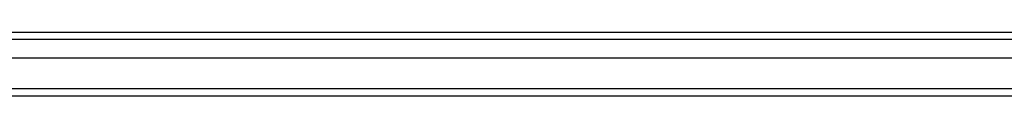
# Model space of a CAD drawing. Header units: inches. Extents: x 21 to 549, y 60 to 259.
# Tile 27 of 129: x 217.045 to 230.368, y 145.199 to 146.065. Entities that reach past the tile are written whole.
import ezdxf

# ---------------------------------------------------------------- set-up
doc = ezdxf.new("R2010")
doc.units = ezdxf.units.IN
doc.header["$MEASUREMENT"] = 0
doc.layers.add('Visible Edges(ANSI)', color=7, linetype='Continuous', lineweight=25)
doc.layers.add('Visible Tangent Edges(ANSI)', color=7, linetype='Continuous', lineweight=25)

msp = doc.modelspace()

# ---------------------------------------------------------------- linework, layer by layer
at = {"layer": 'Visible Edges(ANSI)'}
for p, q in [((190.588, 146.065), (242.794, 146.065)), ((242.982, 145.711), (190.4, 145.711)), ((243.592, 145.199), (190.557, 145.199))]:
    msp.add_line(p, q, dxfattribs=at)
at = {"layer": 'Visible Tangent Edges(ANSI)'}
for p, q in [((242.924, 145.966), (190.458, 145.966)), ((243.592, 145.298), (189.79, 145.298))]:
    msp.add_line(p, q, dxfattribs=at)

doc.saveas('drawing.dxf')
